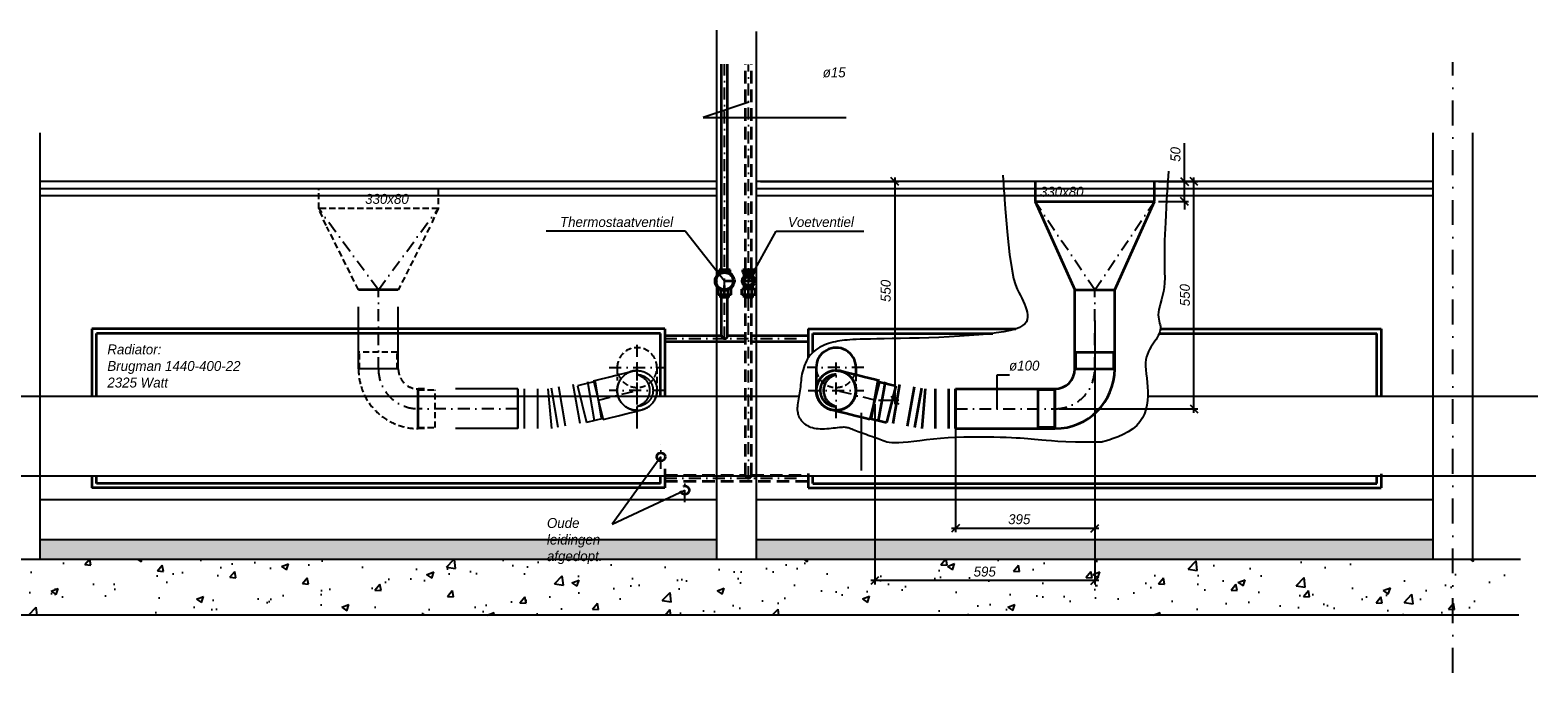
# Model space of a CAD drawing. Header units: millimetres. Extents: x -17590 to -11694, y -1145 to 563.
# Tile 2 of 2: x -15482 to -11694, y -1091 to 525. Entities that reach past the tile are written whole.
import ezdxf
from ezdxf.enums import TextEntityAlignment as Align

# ---------------------------------------------------------------- set-up
doc = ezdxf.new("R2010")
doc.units = ezdxf.units.MM
doc.header["$LTSCALE"] = 10
for name, pattern in [('B0302', [12.5, 6.25, -3.125, 0, -3.125]), ('B0305', [6, 3, -1.5, 0, -1.5]), ('B0701', [2.34375, 1.5625, -0.78125]), ('B0703', [4.6875, 3.125, -1.5625]), ('CENTER2', [6, 3, -1.5, 0, -1.5])]:
    doc.linetypes.add(name, pattern=pattern)
doc.layers.get('DEFPOINTS').update_dxf_attribs({"color": 2})
for name, color, linetype in [('Bouwkundig', 253, 'Continuous'), ('Stramien', 252, 'B0302'), ('WL-hidden', 8, 'B0701'), ('WL56cv-hartlijn', 7, 'B0305'), ('WL57vent-R_HL', 7, 'CENTER2'), ('WL57vent-symbool_HL', 7, 'CENTER2'), ('WL58regeling-symbool', 6, 'Continuous'), ('WM-maatvoering', 7, 'Continuous'), ('WM57vent-R_PR', 7, 'Continuous'), ('WT-tekst', 7, 'Continuous')]:
    doc.layers.add(name, color=color, linetype=linetype)
for name, color, linetype, lineweight in [('WL56cv-A', 1, 'Continuous', 35), ('WL56cv-R', 5, 'B0703', 35), ('WL57vent-R', 150, 'Continuous', 35)]:
    doc.layers.add(name, color=color, linetype=linetype, lineweight=lineweight)
doc.layers.add('WL56cv-symbool', color=7, linetype='Continuous', lineweight=35, true_color=0x00a529)
doc.styles.add('B-01', font='GOTHICI.TTF')
doc.dimstyles.new('SCHERMER1-10', dxfattribs={"dimscale": 10, "dimtxt": 2.5, "dimasz": 2, "dimexe": 1, "dimexo": 1, "dimgap": 1, "dimtad": 1, "dimdec": 0, "dimzin": 0, "dimdsep": 46, "dimtxsty": 'B-01', "dimblk1": 'OBLIQUE', "dimblk2": 'OBLIQUE', "dimsah": 1, "dimcen": -3, "dimdle": 1, "dimclrd": 256, "dimclre": 256, "dimclrt": 256, "dimadec": 0, "dimazin": 0, "dimtfac": 0.75, "dimtdec": 0, "dimtmove": 0, "dimatfit": 1, "dimldrblk": 'NONE', "dimfxl": 1, "dimtvp": 1.5, "dimtolj": 1, "dimtzin": 0, "dimlwd": -1, "dimlwe": -1, "dimarcsym": 0})
doc.dimstyles.new('schermer1-100', dxfattribs={"dimscale": 100, "dimtxt": 2, "dimasz": 2, "dimexe": 1, "dimexo": 1, "dimgap": 1, "dimtad": 1, "dimdec": 0, "dimzin": 0, "dimdsep": 46, "dimtxsty": 'B-01', "dimblk1": 'OBLIQUE', "dimblk2": 'OBLIQUE', "dimsah": 1, "dimcen": -3, "dimdle": 1, "dimclrd": 256, "dimclre": 256, "dimclrt": 256, "dimadec": 0, "dimazin": 0, "dimtfac": 0.75, "dimtdec": 0, "dimtmove": 0, "dimatfit": 1, "dimldrblk": 'NONE', "dimfxl": 1, "dimtvp": 1.5, "dimtolj": 1, "dimtzin": 0, "dimlwd": -1, "dimlwe": -1, "dimarcsym": 0})

# ---------------------------------------------------------------- blocks, each defined once
blk = doc.blocks.new('_None')
blk = doc.blocks.new('_OBLIQUE')
at = {"color": 0, "linetype": 'ByBlock'}
blk.add_line((-0.5, -0.5), (0.5, 0.5), dxfattribs=at)
blk = doc.blocks.new('*U4')
at = {"color": 0, "ltscale": 10}
for p, q in [((-47.5, 100, -2700), (-47.5, 142.6, -2700)), ((-47.5, 142.6, -2700), (47.5, 142.6, -2700)), ((47.5, 100, -2700), (47.5, 142.6, -2700)), ((-50, 100, -2700), (50, 100, -2700)), ((-47.5, 100, -2700), (47.5, 100, -2700)), ((-100, 47.5, -2700), (-142.6, 47.5, -2700)), ((-142.6, -47.5, -2700), (-142.6, 47.5, -2700)), ((-100, -50, -2700), (-100, 50, -2700)), ((-100, -47.5, -2700), (-100, 47.5, -2700)), ((-100, -47.5, -2700), (-142.6, -47.5, -2700))]:
    blk.add_line(p, q, dxfattribs=at)
for radius in [50, 150]:
    blk.add_arc((-100, 100, -2700), radius, 270, 360, dxfattribs=at)
at = {"layer": 'WL57vent-R_HL', "linetype": 'CENTER2'}
blk.add_arc((-100, 100, -2700), 100, 270, 0, dxfattribs=at)
at = {"layer": 'WM57vent-R_PR', "color": 7, "style": 'B-01'}
blk.add_attdef('POSNR', text='', height=2, dxfattribs=at).set_placement((0, 0), align=Align.MIDDLE)
blk = doc.blocks.new('*U5')
at = {"color": 0, "ltscale": 10}
for p, q in [((0, 50, -2700), (198.6, 50, -2700)), ((0, 50, -2700), (0, -50, -2700)), ((198.6, 50, -2700), (198.6, -50, -2700)), ((0, -50, -2700), (198.6, -50, -2700))]:
    blk.add_line(p, q, dxfattribs=at)
at = {"layer": 'WL57vent-R_HL', "linetype": 'CENTER2'}
blk.add_line((0, 0, -2700), (198.6, 0, -2700), dxfattribs=at)
at = {"layer": 'WM57vent-R_PR', "color": 7, "style": 'B-01'}
blk.add_attdef('POSNR', text='', height=2, dxfattribs=at).set_placement((0, 0), align=Align.MIDDLE)
blk = doc.blocks.new('*U6')
at = {"color": 0, "ltscale": 10}
for p, q in [((-100, 47.5, -2700), (-142.6, 47.5, -2700)), ((-142.6, -47.5, -2700), (-142.6, 47.5, -2700)), ((-100, 50, -2700), (-86.8, 50, -2700)), ((-100, -50.1, -2700), (-100, 50, -2700)), ((-86.8, 50, -2700), (-61.4, 50, -2700)), ((-61.4, 50, -2700), (-38.6, 50, -2700)), ((-38.6, 50, -2700), (-20, 50, -2700)), ((-20, 50, -2700), (-6.8, 50, -2700)), ((-6.8, 50, -2700), (0, 50, -2700)), ((-100, -47.5, -2700), (-142.6, -47.5, -2700)), ((-100, -50, -2700), (-86.8, -50, -2700)), ((-86.8, -50, -2700), (-61.4, -50, -2700)), ((-61.4, -50, -2700), (-38.6, -50, -2700)), ((-38.6, -50, -2700), (-20, -50, -2700)), ((-20, -50, -2700), (-6.8, -50, -2700)), ((-6.8, -50, -2700), (0, -50, -2700))]:
    blk.add_line(p, q, dxfattribs=at)
blk.add_arc((0, 0, -2700), 50, 270, 90, dxfattribs=at)
at = {"layer": 'WL57vent-R_HL', "linetype": 'CENTER2'}
blk.add_line((-100, 0, -2700), (0, 0, -2700), dxfattribs=at)
at = {"layer": 'WM57vent-R_PR', "color": 7, "style": 'B-01'}
blk.add_attdef('POSNR', text='', height=2, dxfattribs=at).set_placement((0, 0), align=Align.MIDDLE)
blk = doc.blocks.new('*U7')
at = {"color": 7, "linetype": 'B0701', "ltscale": 10}
blk.add_circle((0, 0, -2600), 50, dxfattribs=at)
at = {"color": 0, "ltscale": 10}
blk.add_arc((0, 0, -2600), 50, 0.18, 0, dxfattribs=at)
at = {"color": 7, "linetype": 'B0701', "ltscale": 10}
for centre, radius, start, end in [((0, 0, -2600), 40, 90, 270), ((9.5, 0, -2600), 41.1, 103.3512, 256.6488)]:
    blk.add_arc(centre, radius, start, end, dxfattribs=at)
at = {"layer": 'WL57vent-R_HL', "linetype": 'CENTER2'}
for p, q in [((0, -70, -100), (0, 70, -100)), ((-70, 0, -100), (70, 0, -100))]:
    blk.add_line(p, q, dxfattribs=at)
blk.add_circle((0, 0, -2600), 0.138, dxfattribs=at)
at = {"layer": 'WM57vent-R_PR', "color": 7, "style": 'B-01'}
blk.add_attdef('POSNR', text='', height=2, dxfattribs=at).set_placement((0, 0), align=Align.MIDDLE)
blk = doc.blocks.new('*U8')
at = {"color": 0, "ltscale": 10}
for p, q in [((0, 50, -2700), (250.1, 50, -2700)), ((0, 50, -2700), (0, -50, -2700)), ((250.1, 50, -2700), (250.1, -50, -2700)), ((0, -50, -2700), (250.1, -50, -2700))]:
    blk.add_line(p, q, dxfattribs=at)
at = {"layer": 'WL57vent-R_HL', "linetype": 'CENTER2'}
blk.add_line((0, 0, -2700), (250.1, 0, -2700), dxfattribs=at)
at = {"layer": 'WM57vent-R_PR', "color": 7, "style": 'B-01'}
blk.add_attdef('POSNR', text='', height=2, dxfattribs=at).set_placement((0, 0), align=Align.MIDDLE)
blk = doc.blocks.new('*U9')
at = {"color": 0, "ltscale": 10}
for p, q in [((0, 50, -2700), (0, -50, -2700)), ((16.8, 50, -2700), (16.8, -50, -2700)), ((50.4, 50, -2700), (50.4, -50, -2700)), ((76, -50, -2700), (84.8, 50, -2700)), ((102, 47, -2700), (84.6, -51.6, -2700)), ((120.3, 43.7, -2700), (102.9, -54.8, -2700)), ((156.8, 37.3, -2700), (139.4, -61.2, -2700)), ((193.3, 30.8, -2700), (175.9, -67.7, -2700)), ((211.6, 27.6, -2700), (194.2, -70.9, -2700))]:
    blk.add_line(p, q, dxfattribs=at)
at = {"layer": 'WM57vent-R_PR', "color": 7, "style": 'B-01'}
blk.add_attdef('POSNR', text='', height=2, dxfattribs=at).set_placement((0, 0), align=Align.MIDDLE)
blk = doc.blocks.new('*D14')
at = {"layer": 'DEFPOINTS', "color": 0}
for p in [(-13657.2, 144.1), (-13360.2, -405.1), (-13309.5, -405.1)]:
    blk.add_point(p, dxfattribs=at)
at = {"layer": 'WM-maatvoering'}
for p, q in [((-13309.5, 154.1), (-13309.5, -415.1)), ((-13647.2, 144.1), (-13299.5, 144.1)), ((-13350.2, -405.1), (-13299.5, -405.1))]:
    blk.add_line(p, q, dxfattribs=at)
at = {"layer": 'WM-maatvoering', "xscale": 20, "yscale": 20, "zscale": 20}
for p, rotation in [((-13309.5, 144.1), 90), ((-13309.5, -405.1), 270)]:
    blk.add_blockref('_OBLIQUE', p, dxfattribs=dict(at, rotation=rotation))
at = {"layer": 'WM-maatvoering', "insert": (-13332.3, -130.5), "char_height": 25, "attachment_point": 5, "rotation": 90, "style": 'B-01'}
blk.add_mtext('\\A1;550', dxfattribs=at)
blk = doc.blocks.new('*D15')
at = {"layer": 'DEFPOINTS', "color": 0}
for p in [(-12807.2, -326.8), (-13360.2, -405.1), (-13360.2, -858.9)]:
    blk.add_point(p, dxfattribs=at)
at = {"layer": 'WM-maatvoering'}
for p, q in [((-12807.2, -336.8), (-12807.2, -868.9)), ((-13360.2, -415.1), (-13360.2, -868.9)), ((-12797.2, -858.9), (-13370.2, -858.9))]:
    blk.add_line(p, q, dxfattribs=at)
at = {"layer": 'WM-maatvoering', "xscale": 20, "yscale": 20, "zscale": 20, "rotation": 180}
blk.add_blockref('_OBLIQUE', (-13360.2, -858.9), dxfattribs=at)
at = {"layer": 'WM-maatvoering', "xscale": 20, "yscale": 20, "zscale": 20}
blk.add_blockref('_OBLIQUE', (-12807.2, -858.9), dxfattribs=at)
at = {"layer": 'WM-maatvoering', "insert": (-13083.7, -836.2), "char_height": 25, "attachment_point": 5, "style": 'B-01'}
blk.add_mtext('\\A1;595', dxfattribs=at)
blk = doc.blocks.new('*D13')
at = {"layer": 'DEFPOINTS', "color": 0}
for p in [(-12807.2, -195.2), (-13157.3, -426.8), (-13157.3, -727.4)]:
    blk.add_point(p, dxfattribs=at)
at = {"layer": 'WM-maatvoering'}
for p, q in [((-12807.2, -205.2), (-12807.2, -737.4)), ((-13157.3, -436.8), (-13157.3, -737.4)), ((-12797.2, -727.4), (-13167.3, -727.4))]:
    blk.add_line(p, q, dxfattribs=at)
at = {"layer": 'WM-maatvoering', "xscale": 20, "yscale": 20, "zscale": 20, "rotation": 180}
blk.add_blockref('_OBLIQUE', (-13157.3, -727.4), dxfattribs=at)
at = {"layer": 'WM-maatvoering', "xscale": 20, "yscale": 20, "zscale": 20}
blk.add_blockref('_OBLIQUE', (-12807.2, -727.4), dxfattribs=at)
at = {"layer": 'WM-maatvoering', "insert": (-12996.9, -704.6), "char_height": 25, "attachment_point": 5, "style": 'B-01'}
blk.add_mtext('\\A1;395', dxfattribs=at)
blk = doc.blocks.new('*D16')
at = {"layer": 'DEFPOINTS', "color": 0}
for p in [(-12657.2, 144.1), (-12557.9, 144.1), (-12907.2, -426.8)]:
    blk.add_point(p, dxfattribs=at)
at = {"layer": 'WM-maatvoering'}
for p, q in [((-12557.9, -436.8), (-12557.9, 154.1)), ((-12647.2, 144.1), (-12547.9, 144.1)), ((-12897.2, -426.8), (-12547.9, -426.8))]:
    blk.add_line(p, q, dxfattribs=at)
at = {"layer": 'WM-maatvoering', "xscale": 20, "yscale": 20, "zscale": 20}
for p, rotation in [((-12557.9, 144.1), 90), ((-12557.9, -426.8), 270)]:
    blk.add_blockref('_OBLIQUE', p, dxfattribs=dict(at, rotation=rotation))
at = {"layer": 'WM-maatvoering', "insert": (-12580.7, -141.3), "char_height": 25, "attachment_point": 5, "rotation": 90, "style": 'B-01'}
blk.add_mtext('\\A1;550', dxfattribs=at)
blk = doc.blocks.new('*D17')
at = {"layer": 'DEFPOINTS', "color": 0}
for p in [(-12657.2, 144.1), (-12581.5, 144.1), (-12657.2, 94.1)]:
    blk.add_point(p, dxfattribs=at)
at = {"layer": 'WM-maatvoering'}
for p, q in [((-12581.5, 144.1), (-12581.5, 240.7)), ((-12647.2, 144.1), (-12571.5, 144.1)), ((-12581.5, 94.1), (-12581.5, 144.1)), ((-12647.2, 94.1), (-12571.5, 94.1)), ((-12581.5, 94.1), (-12581.5, 74.1))]:
    blk.add_line(p, q, dxfattribs=at)
at = {"layer": 'WM-maatvoering', "xscale": 20, "yscale": 20, "zscale": 20}
for p, rotation in [((-12581.5, 144.1), 270), ((-12581.5, 94.1), 90)]:
    blk.add_blockref('_OBLIQUE', p, dxfattribs=dict(at, rotation=rotation))
at = {"layer": 'WM-maatvoering', "insert": (-12604.3, 212.4), "char_height": 25, "attachment_point": 5, "rotation": 90, "style": 'B-01'}
blk.add_mtext('\\A1;50', dxfattribs=at)
blk = doc.blocks.new('A$C2D1218B0')
at = {"layer": 'WL56cv-symbool'}
for p, q in [((-28, 14), (-28, -14)), ((-22, 14), (-28, 14)), ((-22, 14), (-22, 9.4)), ((-22, 14), (-20.1, 12.9)), ((20, 16.5), (20, 13.2)), ((35, 16.5), (20, 16.5)), ((35, 8.5), (22.4, 8.5)), ((35, 16.5), (35, -16.5)), ((41, 10.6), (35, 10.6)), ((41, 10.6), (41, -10.7)), ((-22, -14), (-28, -14)), ((-22, -9.5), (-22, -14)), ((-22, -14), (-20.1, -13)), ((20, -13.3), (20, -16.5)), ((35, -16.5), (20, -16.5)), ((35, -9), (22.3, -9)), ((41, -10.7), (35, -10.7))]:
    blk.add_line(p, q, dxfattribs=at)
at = {"layer": 'WL56cv-symbool', "color": 7, "linetype": 'CENTER2'}
for p, q in [((41, 0), (-28, 0)), ((0, 28.3), (0, -27.7))]:
    blk.add_line(p, q, dxfattribs=at)
at = {"layer": 'WL56cv-symbool'}
for centre, radius in [((0, 0), 24), ((0, -0.1), 21.5)]:
    blk.add_circle(centre, radius, dxfattribs=at)
blk = doc.blocks.new('A$C21DE02DE')
at = {"layer": 'WL56cv-symbool'}
for p, q in [((-41, -10.6), (-41, 10.7)), ((-41, 10.7), (-35, 10.7)), ((-35, 16.5), (-20, 16.5)), ((-35, -16.5), (-35, 16.5)), ((-35, 9), (-20, 9)), ((-20, -16.5), (-20, 16.5)), ((-20, 10.7), (-11.9, 10.7)), ((11.9, 10.7), (16, 10.7)), ((22, 14), (16, 10.7)), ((16, -10.6), (16, 10.7)), ((22, -14), (22, 14)), ((22, 14), (28, 14)), ((28, -14), (28, 14)), ((-41, -10.6), (-35, -10.6)), ((-35, -8.5), (-20, -8.5)), ((-35, -16.5), (-20, -16.5)), ((-20, -10.6), (-11.9, -10.6)), ((11.9, -10.6), (16, -10.6)), ((22, -14), (16, -10.6)), ((22, -14), (28, -14))]:
    blk.add_line(p, q, dxfattribs=at)
at = {"layer": 'WL56cv-symbool', "color": 7, "linetype": 'CENTER2'}
for p, q in [((-41, 0), (28, 0)), ((0, -19.5), (0, 18.3))]:
    blk.add_line(p, q, dxfattribs=at)
at = {"layer": 'WL56cv-symbool'}
for radius in [16, 11]:
    blk.add_circle((0, 0), radius, dxfattribs=at)

msp = doc.modelspace()

# ---------------------------------------------------------------- hatches: boundary and pattern name
at = {"layer": 'Bouwkundig'}
h = msp.add_hatch(dxfattribs=at)
h.set_pattern_fill('DOTS', color=256, scale=10, angle=30, style=0)
h.set_pattern_definition([(30, (0, -1409.353), (-1.063423, 17.716903), [0, -15.875])])
h.paths.add_polyline_path([(-13757.2, -755.9), (-15457.2, -755.9), (-15457.2, -805.9), (-13757.2, -805.9)])
h.paths.add_polyline_path([(-11957.2, -755.9), (-13657.2, -755.9), (-13657.2, -805.9), (-11957.2, -805.9)])
h = msp.add_hatch(dxfattribs=at)
h.set_pattern_fill('AR-CONC', color=256, style=0)
h.set_pattern_definition([(50, (0, -1409.35), (182.1847, -15.9391), [19.05, -209.55]), (355, (0, -1409.35), (-35.2428, 191.0566), [15.24, -167.64]), (100.451, (15.18, -1410.68), (146.9425, 175.1167), [16.19, -178.09]), (46.1842, (0, -1358.55), (271.079, -42.0423), [28.575, -314.325]), (96.6356, (22.6, -1362.06), (237.4042, 247.4256), [24.285, -267.135]), (351.184, (0, -1358.55), (237.4046, 247.425), [22.86, -251.46]), (21, (25.4, -1371.25), (151.6149, -102.2655), [19.05, -209.55]), (326, (25.4, -1371.25), (61.802, 184.188), [15.24, -167.64]), (71.4514, (38.03, -1379.77), (213.4165, 81.9229), [16.19, -178.09]), (37.5, (0, -1409.35), (3.0886, 84.55504), [0, -165.608, 0, -170.18, 0, -168.275]), (7.5, (0, -1409.35), (66.81966, 100.1806), [0, -97.028, 0, -161.798, 0, -64.135]), (327.5, (-56.64, -1409.35), (135.5906, -5.72874), [0, -63.5, 0, -198.12, 0, -262.89]), (317.5, (-82.04, -1409.35), (148.1292, 25.4265), [0, -82.55, 0, -131.572, 0, -186.69])])
h.paths.add_polyline_path([(-11777.7, -805.9), (-15653, -805.9), (-15653, -945.9), (-11777.7, -945.9)])

# ---------------------------------------------------------------- linework, layer by layer
for p, q in [((-13757.2, -805.9), (-13757.2, 524.7)), ((-13657.2, -805.9), (-13657.2, 521.7)), ((-15457.2, -805.9), (-15457.2, 266.3)), ((-11957.2, -805.9), (-11957.2, 266.3)), ((-11857.2, -805.9), (-11857.2, 266.3)), ((-13757.2, 144.1), (-15457.2, 144.1)), ((-13757.2, 126.1), (-15457.2, 126.1)), ((-11957.2, 144.1), (-13657.2, 144.1)), ((-11957.2, 126.1), (-13657.2, 126.1)), ((-13757.2, 108.1), (-15457.2, 108.1)), ((-11957.2, 108.1), (-13657.2, 108.1)), ((-13757.2, -755.9), (-15457.2, -755.9)), ((-11957.2, -755.9), (-13657.2, -755.9)), ((-11737.2, -805.9), (-15663.3, -805.9)), ((-11741.8, -945.9), (-15706.1, -945.9))]:
    msp.add_line(p, q, dxfattribs=at)
at = {"layer": 'Stramien'}
msp.add_line((-11907.2, -1090.6), (-11907.2, 444.5), dxfattribs=at)
at = {"layer": 'WL-hidden'}
for p, q in [((-14757.2, 76.1), (-14757.2, 126.1)), ((-14457.2, 126.1), (-14457.2, 76.1)), ((-14457.2, 76.1), (-14757.2, 76.1)), ((-14738.3, 34.1), (-14757.2, 76.1)), ((-14457.2, 76.1), (-14476, 34.1)), ((-14657.2, -128.1), (-14736.4, 30.3)), ((-14478.2, 29.9), (-14557.2, -128.1)), ((-14654.7, -326.8), (-14654.7, -284.2)), ((-14559.7, -284.2), (-14654.7, -284.2)), ((-14559.7, -326.8), (-14559.7, -284.2)), ((-14557.2, -326.8), (-14657.2, -326.8)), ((-14007.2, -323.3), (-14007.2, -355.9)), ((-13907.2, -323.3), (-13907.2, -381.2)), ((-13407.2, -341.8), (-13407.2, -380.9)), ((-14507.2, -379.3), (-14464.6, -379.3)), ((-14464.6, -474.3), (-14464.6, -379.3)), ((-14507.2, -474.3), (-14464.6, -474.3))]:
    msp.add_line(p, q, dxfattribs=at)
for centre, radius, start, end in [((-13957.2, -323.3), 50, 359.6389, 180), ((-14507.2, -326.8), 150, 180, 195.0979), ((-14507.2, -326.8), 50, 180, 231.3894), ((-13957.2, -323.3), 50, 196.9807, 349.7226), ((-13457.2, -323.3), 50, 190.2774, 343.0193), ((-14507.2, -326.8), 150, 196.869, 270), ((-14507.2, -326.8), 50, 237.0327, 270)]:
    msp.add_arc(centre, radius, start, end, dxfattribs=at)
at = {"layer": 'WL56cv-A'}
for p, q in [((-13744.7, -77.9), (-13744.7, 439.2)), ((-13729.7, -77.9), (-13729.7, 439.2)), ((-13744.7, -243), (-13744.7, -146.9)), ((-13729.7, -243), (-13729.7, -146.9)), ((-13887.2, -243), (-13744.7, -243)), ((-13887.2, -258), (-13684.7, -258)), ((-13729.7, -243), (-13684.7, -243)), ((-13669.7, -243), (-13527.2, -243)), ((-13669.7, -258), (-13527.2, -258))]:
    msp.add_line(p, q, dxfattribs=at)
msp.add_circle((-13897.2, -547.9), 10.7, dxfattribs=at)
msp.add_arc((-13737.2, -243), 7.5, 180, 0, dxfattribs=at)
at = {"layer": 'WL56cv-hartlijn'}
for p, q in [((-13737.2, -250.5), (-13737.2, 439.2)), ((-13677.2, -601.3), (-13677.2, 438.8)), ((-13887.2, -250.5), (-13527.2, -250.5)), ((-13897.2, -578), (-13897.2, -517.8)), ((-13887.2, -601.3), (-13527.2, -601.3)), ((-13837.2, -661.5), (-13837.2, -601.3))]:
    msp.add_line(p, q, dxfattribs=at)
at = {"layer": 'WL56cv-R'}
for p, q in [((-13684.7, -77.9), (-13684.7, 438.8)), ((-13669.7, -77.9), (-13669.7, 438.8)), ((-13684.7, -593.8), (-13684.7, -146.9)), ((-13669.7, -593.8), (-13669.7, -146.9)), ((-13887.2, -593.8), (-13684.7, -593.8)), ((-13669.7, -593.8), (-13527.2, -593.8)), ((-13887.2, -608.8), (-13527.2, -608.8))]:
    msp.add_line(p, q, dxfattribs=at)
msp.add_circle((-13837.2, -631.4), 10.7, dxfattribs=at)
msp.add_arc((-13677.2, -593.8), 7.5, 180, 360, dxfattribs=at)
at = {"layer": 'WL56cv-symbool'}
for p, q in [((-15327.2, -225.9), (-15327.2, -395.9)), ((-13887.2, -225.9), (-15327.2, -225.9)), ((-13887.2, -225.9), (-13887.2, -395.9)), ((-13527.2, -225.9), (-13005.2, -225.9)), ((-13527.2, -225.9), (-13527.2, -299)), ((-12642.3, -225.9), (-12087.2, -225.9)), ((-12087.2, -225.9), (-12087.2, -395.9)), ((-13898.7, -237.5), (-15315.6, -237.5)), ((-15315.6, -395.9), (-15315.6, -237.5)), ((-13898.7, -395.9), (-13898.7, -237.5)), ((-13515.6, -237.5), (-13063.6, -237.5)), ((-13515.6, -285.5), (-13515.6, -237.5)), ((-12645.1, -237.5), (-12098.7, -237.5)), ((-12098.7, -395.9), (-12098.7, -237.5)), ((-15327.2, -595.9), (-15327.2, -625.9)), ((-15315.6, -614.3), (-15315.6, -595.9)), ((-13898.7, -614.3), (-13898.7, -595.9)), ((-13887.2, -577.8), (-13887.2, -625.9)), ((-13527.2, -589.8), (-13527.2, -625.9)), ((-13515.6, -614.3), (-13515.6, -595.9)), ((-12098.7, -614.3), (-12098.7, -595.9)), ((-12087.2, -590.7), (-12087.2, -625.9)), ((-13887.2, -625.9), (-15327.2, -625.9)), ((-13898.7, -614.3), (-15315.6, -614.3)), ((-13527.2, -625.9), (-12087.2, -625.9)), ((-13515.6, -614.3), (-12098.7, -614.3))]:
    msp.add_line(p, q, dxfattribs=at)
at = {"layer": 'WL57vent-R'}
for p, q in [((-12957.2, 144.1), (-12957.2, 94.1)), ((-12657.2, 94.1), (-12657.2, 144.1)), ((-12957.2, 94.1), (-12657.2, 94.1)), ((-12957.2, 94.1), (-12857.2, -128.1)), ((-12757.2, -128.1), (-12657.2, 94.1)), ((-14557.2, -128.1), (-14657.2, -128.1)), ((-12857.2, -128.1), (-12757.2, -128.1)), ((-13507.2, -323.3), (-13507.2, -380.9)), ((-13407.2, -323.3), (-13407.2, -341.8))]:
    msp.add_line(p, q, dxfattribs=at)
at = {"layer": 'WL57vent-R', "ltscale": 10}
msp.add_line((-14507.2, -476.8), (-14507.2, -376.8), dxfattribs=at)
at = {"layer": 'WL57vent-R'}
msp.add_arc((-13457.2, -323.3), 50, 0, 180.3611, dxfattribs=at)
at = {"layer": 'WL57vent-R_HL'}
for p, q in [((-14607.2, -128.1), (-14757.2, 76.1)), ((-14607.2, -128.1), (-14457.2, 76.1)), ((-12807.2, -128.1), (-12957.2, 94.1)), ((-12807.2, -128.1), (-12657.2, 94.1))]:
    msp.add_line(p, q, dxfattribs=at)
msp.add_arc((-14507.2, -326.8), 100, 180, 270, dxfattribs=at)
at = {"layer": 'WL57vent-symbool_HL'}
for p, q in [((-13957.2, -476.4), (-13957.2, -251.4)), ((-14027, -323.3), (-13884.2, -323.3)), ((-13387.4, -323.3), (-13530.1, -323.3))]:
    msp.add_line(p, q, dxfattribs=at)
at = {"layer": 'WL58regeling-symbool'}
for p, q in [((-13550.6, -395.9), (-15694.1, -395.9)), ((-11693.9, -395.9), (-12673.9, -395.9)), ((-11698.8, -595.9), (-15689.1, -595.9))]:
    msp.add_line(p, q, dxfattribs=at)
at = {"layer": 'WT-tekst'}
for p, q in [((-13393.1, -581.7), (-13393.1, -436.8)), ((-13897.2, -547.9), (-14019.8, -716.8)), ((-14019.8, -716.8), (-13837.2, -631.4)), ((-13757.2, -655.9), (-15457.2, -655.9)), ((-11957.2, -655.9), (-13657.2, -655.9))]:
    msp.add_line(p, q, dxfattribs=at)
for points in [[(-13038, 160.5), (-13032.1, 75.5), (-13026.4, 9.8), (-13021.1, -39.5), (-13016, -75), (-13011.2, -99.5), (-13006.6, -115.7), (-13002.2, -126.5), (-12998, -134.5), (-12994, -141.9), (-12990.2, -149.3), (-12986.7, -156.7), (-12983.5, -163.9), (-12980.9, -170.9), (-12978.7, -177.8), (-12977.1, -184.4), (-12976.2, -190.8), (-12976, -196.8), (-12976.9, -202.6), (-12979, -208.1), (-12982.8, -213.2), (-12988.5, -218), (-12996.3, -222.4), (-13006.7, -226.5), (-13019.8, -230.2), (-13035.9, -233.5), (-13054.7, -236.4), (-13075.6, -239), (-13098.4, -241.2), (-13122.5, -243.1), (-13147.5, -244.8), (-13173, -246.2), (-13198.6, -247.4), (-13223.9, -248.3), (-13248.5, -249.1), (-13272.3, -249.7), (-13295.1, -250.2), (-13316.5, -250.6), (-13336.3, -251), (-13354.4, -251.3), (-13370.5, -251.6), (-13384.4, -251.9), (-13396.3, -252.3), (-13406.5, -252.7), (-13415.2, -253.1), (-13422.9, -253.6), (-13429.6, -254.2), (-13435.8, -254.8), (-13441.7, -255.5), (-13447.5, -256.3), (-13453.2, -257.2), (-13459, -258.3), (-13464.7, -259.5), (-13470.3, -260.9), (-13476, -262.6), (-13481.5, -264.5), (-13487.1, -266.8), (-13492.5, -269.4), (-13497.9, -272.3), (-13503.1, -275.6), (-13508.1, -279.1), (-13512.9, -283), (-13517.4, -287.2), (-13521.6, -291.6), (-13525.4, -296.4), (-13528.8, -301.3), (-13531.8, -306.5), (-13534.4, -311.9), (-13536.7, -317.4), (-13538.6, -323), (-13540.3, -328.6), (-13541.7, -334.2), (-13542.9, -339.7), (-13543.8, -345.2), (-13544.6, -350.5), (-13545.3, -355.8), (-13545.8, -361), (-13546.4, -366.2), (-13546.9, -371.4), (-13547.5, -376.5), (-13548.2, -381.7), (-13549, -386.9), (-13549.9, -392), (-13550.8, -397.2), (-13551.7, -402.2), (-13552.6, -407.2), (-13553.4, -412), (-13554, -416.7), (-13554.4, -421.1), (-13554.6, -425.3), (-13554.6, -429.3), (-13554.3, -433.1), (-13553.7, -436.8), (-13552.9, -440.3), (-13551.8, -443.6), (-13550.4, -446.9), (-13548.8, -450.1), (-13546.8, -453.2), (-13544.6, -456.3), (-13542.1, -459.2), (-13539.3, -462), (-13536.2, -464.7), (-13532.9, -467.1), (-13529.3, -469.3), (-13525.4, -471.2), (-13521.2, -472.9), (-13516.8, -474.2), (-13512.2, -475.3), (-13507.4, -476.2), (-13502.3, -476.8), (-13497.1, -477.1), (-13491.7, -477.2), (-13486.2, -477.1), (-13480.6, -476.8), (-13474.9, -476.3), (-13469.2, -475.8), (-13463.7, -475.1), (-13458.3, -474.5), (-13453.3, -473.8), (-13448.7, -473.3), (-13444.5, -472.9), (-13440.8, -472.7), (-13437.6, -472.6), (-13434.7, -472.8), (-13432.1, -473.1), (-13429.5, -473.6), (-13426.9, -474.3), (-13424.1, -475.2), (-13421.1, -476.3), (-13417.8, -477.5), (-13414.1, -478.9), (-13410.1, -480.5), (-13405.8, -482.1), (-13401.3, -483.8), (-13396.6, -485.6), (-13391.7, -487.4), (-13386.7, -489.2), (-13381.6, -491), (-13376.4, -492.8), (-13371.3, -494.5), (-13366.1, -496.3), (-13361.1, -498), (-13356.2, -499.8), (-13351.5, -501.5), (-13347, -503.3), (-13342.8, -505.1), (-13338.6, -506.9), (-13334.2, -508.5), (-13329.3, -509.9), (-13323.6, -511), (-13317, -511.7), (-13309.2, -512), (-13299.8, -511.8), (-13288.8, -511), (-13276.2, -509.7), (-13262.1, -508.1), (-13246.8, -506.2), (-13230.3, -504.3), (-13212.8, -502.4), (-13194.5, -500.7), (-13175.6, -499.2), (-13156.1, -498.2), (-13136.4, -497.6), (-13116.8, -497.2), (-13097.5, -497.2), (-13078.9, -497.3), (-13061.2, -497.7), (-13044.7, -498.1), (-13029.8, -498.6), (-13016.5, -499.1), (-13004.8, -499.6), (-12994.3, -500.1), (-12984.7, -500.7), (-12975.7, -501.3), (-12967.1, -502.1), (-12958.5, -502.9), (-12949.6, -503.8), (-12940, -504.8), (-12929.1, -505.9), (-12916, -507), (-12899.8, -508), (-12879.9, -508.9), (-12855.3, -509.7), (-12825.2, -510.1), (-12788.9, -510.3)], [(-12621.6, 170.3), (-12626.7, 98.5), (-12629.9, 41.2), (-12631.6, -3.6), (-12632.2, -38), (-12632.1, -63.9), (-12631.6, -83.3), (-12631.4, -98.1), (-12631.6, -110.3), (-12632.7, -121.7), (-12634.4, -132.4), (-12636.7, -142.6), (-12639.2, -152.1), (-12641.7, -161.1), (-12644, -169.4), (-12645.9, -177.1), (-12647.1, -184.1), (-12647.5, -190.6), (-12647.2, -196.4), (-12646.4, -201.8), (-12645.3, -206.9), (-12644.2, -211.6), (-12643.1, -216.1), (-12642.4, -220.5), (-12642.2, -224.9), (-12642.7, -229.4), (-12643.8, -233.9), (-12645.4, -238.4), (-12647.6, -243.1), (-12650.1, -247.7), (-12653, -252.5), (-12656.1, -257.3), (-12659.4, -262.2), (-12662.8, -267.1), (-12666.1, -272.2), (-12669.3, -277.5), (-12672.3, -283.2), (-12674.9, -289.3), (-12677, -296), (-12678.5, -303.2), (-12679.4, -311.1), (-12679.5, -319.8), (-12678.9, -329.3), (-12678, -339.3), (-12676.8, -349.8), (-12675.7, -360.6), (-12674.6, -371.8), (-12674, -383.2), (-12673.8, -394.7), (-12674.5, -406.2), (-12676, -417.6), (-12678.5, -428.8), (-12682.3, -439.6), (-12687.3, -450), (-12693.8, -459.8), (-12701.9, -469), (-12711.7, -477.3), (-12723.2, -484.8), (-12735.8, -491.4), (-12748.7, -497.1), (-12761, -501.8), (-12772, -505.5), (-12780.9, -508.1), (-12786.8, -509.8), (-12788.9, -510.3)]]:
    msp.add_lwpolyline(points, dxfattribs=at)

# ---------------------------------------------------------------- block references
at = {"layer": 'WL-hidden', "xscale": -1}
for name, p, rotation in [('*U5', (-14607.2, -326.8, 2700), 270), ('*U6', (-13957.2, -380.9, 2700), 194.0316912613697), ('*U9', (-14257.1, -426.8, 2700), 180)]:
    msp.add_blockref(name, p, dxfattribs=dict(at, rotation=rotation))
for name, p in [('*U7', (-13957.2, -380.9, 2600)), ('*U8', (-14257.1, -426.8, 2700))]:
    msp.add_blockref(name, p, dxfattribs=at)
at = {"layer": 'WL56cv-symbool'}
for name, p, rotation in [('A$C2D1218B0', (-13737.2, -105.9), 270), ('A$C21DE02DE', (-13677.2, -105.9), 90)]:
    msp.add_blockref(name, p, dxfattribs=dict(at, rotation=rotation))
at = {"layer": 'WL57vent-R'}
for name, p, rotation in [('*U5', (-12807.2, -326.8, 2700), 90), ('*U6', (-13457.2, -380.9, 2700), 165.9683087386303), ('*U9', (-13157.3, -426.8, 2700), 180)]:
    msp.add_blockref(name, p, dxfattribs=dict(at, rotation=rotation))
for name, p in [('*U4', (-12807.2, -426.8, 2700)), ('*U7', (-13457.2, -380.9, 2600)), ('*U8', (-13157.3, -426.8, 2700))]:
    msp.add_blockref(name, p, dxfattribs=at)

# ---------------------------------------------------------------- texts
at = {"layer": 'WT-tekst', "style": 'B-01'}
for p in [(-12945, 106.1), (-14640.5, 88.1)]:
    msp.add_text('330x80', height=25, dxfattribs=at).set_placement(p)
at = {"layer": 'WT-tekst', "char_height": 25, "style": 'B-01'}
for s, insert, attachment_point in [('ø15', (-13490.8, 405.5), 7), ('Thermostaatventiel', (-13866.6, 42.4), 6), ('Voetventiel', (-13577.9, 42.4), 4), ('ø100', (-13022.5, -331.5), 7)]:
    msp.add_mtext(s, dxfattribs=dict(at, insert=insert, attachment_point=attachment_point))
at = {"layer": 'WT-tekst', "char_height": 25, "attachment_point": 1, "style": 'B-01'}
for s, insert, width in [('Radiator:\\PBrugman 1440-400-22\\P2325 Watt', (-15288.2, -265.1), 458.72), ('Oude  leidingen afgedopt.', (-14183.7, -701.4), 168.334)]:
    msp.add_mtext(s, dxfattribs=dict(at, insert=insert, width=width))

# ---------------------------------------------------------------- dimensions: what is measured, and where the dimension line sits
at = {"layer": 'WM-maatvoering'}
dim = msp.add_linear_dim(base=(-12581.5, 144.1), p1=(-12657.2, 94.1), p2=(-12657.2, 144.1), angle=90, dimstyle='SCHERMER1-10', dxfattribs=at)
dim.commit()
dim.dimension.update_dxf_attribs({"geometry": '*D17', "text_midpoint": (-12604.3, 212.4)})
for base, p1, p2, picture, middle in [((-13309.5, -405.1), (-13657.2, 144.1), (-13360.2, -405.1), '*D14', (-13332.3, -130.5)), ((-12557.9, 144.1), (-12907.2, -426.8), (-12657.2, 144.1), '*D16', (-12580.7, -141.3))]:
    dim = msp.add_linear_dim(base=base, p1=p1, p2=p2, angle=90, text='550', dimstyle='SCHERMER1-10', dxfattribs=at)
    dim.commit()
    dim.dimension.update_dxf_attribs({"geometry": picture, "text_midpoint": middle})
for base, p1, p2, text, picture, middle in [((-13157.3, -727.4), (-12807.2, -195.2), (-13157.3, -426.8), '395', '*D13', (-12996.9, -727.4)), ((-13360.2, -858.9), (-12807.2, -326.8), (-13360.2, -405.1), '595', '*D15', (-13083.7, -858.9))]:
    dim = msp.add_linear_dim(base=base, p1=p1, p2=p2, text=text, dimstyle='SCHERMER1-10', dxfattribs=at)
    dim.commit()
    dim.dimension.update_dxf_attribs({"geometry": picture, "text_midpoint": middle, "dimtype": 160})

# ---------------------------------------------------------------- leaders
at = {"layer": 'WT-tekst', "annotation_type": 0, "has_hookline": 1}
for points, dimstyle, hookline_direction, text_width in [([(-13676.8, 344), (-13790.8, 305.5), (-13590.8, 305.5)], 'schermer1-100', 0, 58.8), ([(-13737.2, -105.9), (-13836.6, 19.1), (-13856.6, 19.1)], 'SCHERMER1-10', 1, 318.9), ([(-13677.2, -105.9), (-13607.9, 19.1), (-13587.9, 19.1)], 'SCHERMER1-10', 0, 190.1)]:
    msp.add_leader(points, dimstyle=dimstyle, dxfattribs=dict(at, hookline_direction=hookline_direction, text_width=text_width))
at = {"layer": 'WT-tekst', "annotation_type": 0, "has_hookline": 1, "hookline_direction": 0}
msp.add_leader([(-13052.1, -427.3), (-13052.1, -341.5), (-13032.5, -341.5)], dimstyle='SCHERMER1-10', dxfattribs=at)

doc.saveas('drawing.dxf')
